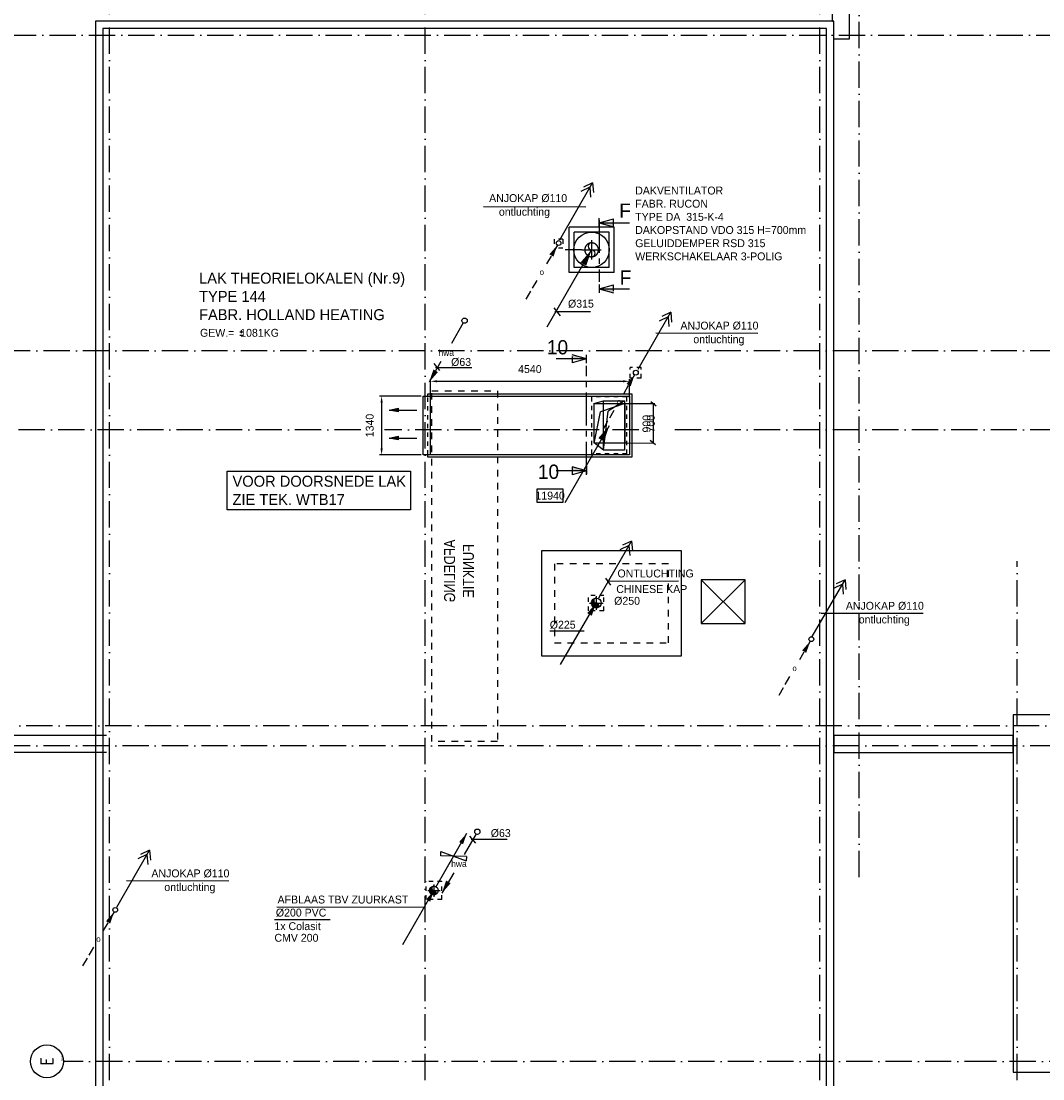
# Model space of a CAD drawing. Extents: x -36528 to 124080, y 290752 to 374852.
# Tile 6 of 66: x -7270 to 16032, y 328872 to 352992. Entities that reach past the tile are written whole.
import ezdxf
from ezdxf.enums import TextEntityAlignment as Align

# ---------------------------------------------------------------- set-up
doc = ezdxf.new("R2010")
doc.units = 0
doc.header["$LTSCALE"] = 100
for name, pattern in [('CENTER2', [11.25, 7.5, -1.25, 1.25, -1.25]), ('CENTER4', [5, 3.125, -0.625, 0.625, -0.625]), ('DASHDOT', [9, 6, -1.5, 0, -1.5]), ('DASHED', [3, 1.5, -1.5]), ('HIDDEN', [2, 1, -1]), ('HIDDEN2', [4.7625, 3.175, -1.5875]), ('LURETOUR', [6, 4, -2])]:
    doc.linetypes.add(name, pattern=pattern)
doc.layers.get('0').update_dxf_attribs({"linetype": 'CONTINUOUS'})
doc.layers.get('DEFPOINTS').update_dxf_attribs({"linetype": 'CONTINUOUS'})
for name, color, linetype in [('AFDELING', 4, 'CONTINUOUS'), ('AL$1----_ALGEMEEN', 7, 'CONTINUOUS'), ('AL$7----_STRAMIEN', 1, 'DASHDOT'), ('AL27----_DAKEN', 7, 'CONTINUOUS'), ('ALN-----_BLOCKNAAM', 2, 'CONTINUOUS'), ('BL$2----', 7, 'CONTINUOUS'), ('DOORSNEDE', 1, 'CONTINUOUS'), ('FUNKTIE', 6, 'CONTINUOUS'), ('WL$1----', 3, 'CONTINUOUS'), ('WL521---', 4, 'CONTINUOUS'), ('WL5233--', 4, 'CONTINUOUS'), ('WL570---', 3, 'CONTINUOUS'), ('WL570---_HARTLIJN', 7, 'CONTINUOUS'), ('WL570---_RETOUR', 3, 'CONTINUOUS'), ('WL570---_TOEVOER', 3, 'CONTINUOUS'), ('WM$1----', 1, 'CONTINUOUS'), ('WM570---', 1, 'CONTINUOUS')]:
    doc.layers.add(name, color=color, linetype=linetype)
doc.styles.add('BURO-018', font='BUROFONT.shx', dxfattribs={"height": 180})
doc.styles.add('BURO-025', font='BUROFONT.shx', dxfattribs={"height": 250})
doc.styles.add('BURO-050', font='BUROFONT.shx', dxfattribs={"height": 500})
doc.styles.get("Standard").update_dxf_attribs({"font": 'ISOCP'})
doc.styles.add('TECHNIC', font='technic_.ttf')
doc.dimstyles.new('CEES', dxfattribs={"dimscale": 50, "dimtxt": 3, "dimasz": 3, "dimexe": 1, "dimexo": 1, "dimgap": 1.5, "dimtad": 0, "dimdec": 0, "dimzin": 0, "dimtxsty": 'BURO-018', "dimcen": -3, "dimdle": 1.25, "dimclrd": 1, "dimclre": 1, "dimclrt": 1, "dimazin": 3, "dimtfac": 0.75, "dimtdec": 0, "dimtofl": 0, "dimtmove": 0, "dimatfit": 3, "dimtvp": 1.5, "dimtolj": 1, "dimtzin": 0})

# ---------------------------------------------------------------- blocks, each defined once
blk = doc.blocks.new('1010')
at = {"layer": 'AL$7----_STRAMIEN', "color": 7, "linetype": 'CONTINUOUS'}
blk.add_circle((0, 750), 750, dxfattribs=at)
at = {"layer": 'ALN-----_BLOCKNAAM', "linetype": 'CONTINUOUS'}
blk.add_text('1010', height=100, dxfattribs=at).set_placement((0, 0))
blk = doc.blocks.new('LU-PIJL1')
at = {"color": 0, "linetype": 'CONTINUOUS'}
blk.add_line((0, 0), (10.12, 17.54), dxfattribs=at)
blk.add_lwpolyline([(10.12, 17.54, 0, 1.5, 0), (8.25, 14.29, 1.5, 1.5, 0)], format="xyseb", dxfattribs=at)
blk = doc.blocks.new('LU-1-KI2')
at = {"color": 0, "linetype": 'CONTINUOUS'}
blk.add_circle((0, 0), 0.5, dxfattribs=at)
for centre, start, end in [((0.1, 0.01), 122.9221, 266.9628), ((0.19, 0.04), 151.6522, 263.7819), ((0.28, 0.08), 174.6069, 260.2716), ((0.35, 0.15), 192.3501, 256.1233), ((0.42, 0.22), 206.1028, 250.6419)]:
    blk.add_arc(centre, 0.5, start, end, dxfattribs=at)
at = {"layer": 'WL570---_HARTLIJN', "linetype": 'CENTER4'}
for p, q in [((-0.7, 0), (0.7, 0)), ((0, 0.7), (0, -0.7))]:
    blk.add_line(p, q, dxfattribs=at)
at = {"layer": 'WL570---_HARTLIJN', "color": 0, "linetype": 'CONTINUOUS'}
for centre, start, end in [((0, 0.25), 90, 270), ((0, -0.25), 270, 90)]:
    blk.add_arc(centre, 0.25, start, end, dxfattribs=at)
blk = doc.blocks.new('LDV4123')
at = {"color": 0, "linetype": 'CONTINUOUS'}
for p, q in [((-0.25, -0.43), (-1.19, -2.06)), ((-1.56, -2.71), (-2.5, -4.33)), ((-5.44, -9.42), (-4.5, -7.79)), ((-6.75, -11.69), (-5.81, -10.07))]:
    blk.add_line(p, q, dxfattribs=at)
blk.add_lwpolyline([(-0.25, -0.43, 0, 1, 0), (-1.5, -2.6, 1, 1, 0)], format="xyseb", dxfattribs=at)
blk.add_circle((0, 0), 0.5, dxfattribs=at)
at = {"color": 0, "linetype": 'CONTINUOUS', "style": 'BURO-018'}
blk.add_attdef('LD_TEXT1', text='', height=1.8, dxfattribs=at).set_placement((-3.5, -6.06), align=Align.MIDDLE)
blk = doc.blocks.new('LDV2')
at = {"color": 0, "linetype": 'CONTINUOUS'}
for p, q in [((-0.25, -0.43), (-2.5, -4.33)), ((-4.5, -7.79), (-6.75, -11.69))]:
    blk.add_line(p, q, dxfattribs=at)
blk.add_lwpolyline([(-6.75, -11.69, 0, 1, 0), (-5.5, -9.53, 1, 1, 0)], format="xyseb", dxfattribs=at)
blk.add_circle((0, 0), 0.5, dxfattribs=at)
at = {"color": 0, "linetype": 'CONTINUOUS', "style": 'BURO-018'}
blk.add_attdef('LD_TEXT1', text='', height=1.8, dxfattribs=at).set_placement((-3.5, -6.06), align=Align.MIDDLE)
blk = doc.blocks.new('2322615')
at = {"color": 0, "linetype": 'CONTINUOUS'}
for p, q in [((-2.5, -7.5), (2.5, 7.5)), ((0, 7.5), (2.5, 7.5)), ((0, 7.5), (0, -7.5)), ((0, -7.5), (-2.5, -7.5))]:
    blk.add_line(p, q, dxfattribs=at)
at = {"color": 0, "linetype": 'CONTINUOUS', "style": 'BURO-018', "flags": 1}
blk.add_attdef('W_ID', (0, 0), '', height=1.8, dxfattribs=at)
blk = doc.blocks.new('LU-ORND')
at = {"color": 0, "linetype": 'CONTINUOUS'}
for p, q in [((-3, 1.5), (-3, -1.5)), ((3, 1.5), (-3, 1.5)), ((3, -1.5), (3, 1.5)), ((-3, -1.5), (3, -1.5))]:
    blk.add_line(p, q, dxfattribs=at)
blk = doc.blocks.new('A$C6E034B28')
at = {"layer": 'BL$2----', "color": 1}
for p, q in [((0, 883), (4181, 883)), ((0, 0), (0, 883)), ((4181, 883), (4181, 0)), ((4181, 0), (0, 0))]:
    blk.add_line(p, q, dxfattribs=at)
at = {"layer": 'BL$2----', "color": 2, "style": 'BURO-025'}
for s, p in [('VOOR DOORSNEDE LAK', (118, 530)), ('ZIE TEK. WTB17', (118, 113))]:
    blk.add_text(s, height=250, dxfattribs=at).set_placement(p)
blk = doc.blocks.new('*D136')
at = {"color": 1, "linetype": 'BYBLOCK'}
for p, q in [((-39984, 398676), (-40935, 398676)), ((-40885, 398526), (-40885, 397486)), ((-39984, 397336), (-40935, 397336))]:
    blk.add_line(p, q, dxfattribs=at)
for points in [[(-40910, 398526), (-40860, 398526), (-40885, 398676)], [(-40910, 397486), (-40860, 397486), (-40885, 397336)]]:
    blk.add_solid(points, dxfattribs=at)
at = {"layer": 'DEFPOINTS', "color": 0, "linetype": 'BYBLOCK'}
for p in [(-39934, 398676), (-40885, 397336), (-39934, 397336)]:
    blk.add_point(p, dxfattribs=at)
at = {"color": 1, "linetype": 'BYBLOCK', "insert": (-41155, 398006), "char_height": 180, "attachment_point": 5, "rotation": 90, "style": 'BURO-018'}
blk.add_mtext('\\A1;1340', dxfattribs=at)
blk = doc.blocks.new('LU-PIJL7')
at = {"color": 0, "linetype": 'CONTINUOUS'}
for p, q in [((0, 0), (-15, 0)), ((-5, -1), (-5, 1)), ((-5, 1), (0, 0)), ((0, 0), (-5, -1))]:
    blk.add_line(p, q, dxfattribs=at)
blk.add_solid([(-5, 1), (-5, -1), (0, 0)], dxfattribs=at)
blk = doc.blocks.new('*D137')
at = {"color": 1, "linetype": 'BYBLOCK'}
for p, q in [((-39773, 398636), (-39773, 399064)), ((-39623, 399014), (-35383, 399014)), ((-35233, 398642), (-35233, 399064))]:
    blk.add_line(p, q, dxfattribs=at)
for points in [[(-39623, 399039), (-39623, 398989), (-39773, 399014)], [(-35383, 399039), (-35383, 398989), (-35233, 399014)]]:
    blk.add_solid(points, dxfattribs=at)
at = {"layer": 'DEFPOINTS', "color": 0, "linetype": 'BYBLOCK'}
for p in [(-35233, 399014), (-39773, 398586), (-35233, 398592)]:
    blk.add_point(p, dxfattribs=at)
at = {"color": 1, "linetype": 'BYBLOCK', "insert": (-37503, 399292), "char_height": 180, "attachment_point": 5, "style": 'BURO-018'}
blk.add_mtext('\\A1;4540', dxfattribs=at)
blk = doc.blocks.new('LU-2-KUZ')
at = {"color": 0, "linetype": 'HIDDEN2'}
for p, q in [((-0.5, 0.5), (0.5, 0.5)), ((-0.5, -0.5), (-0.5, 0.5)), ((0.5, 0.5), (-0.289, 0.289)), ((0.5, 0.5), (0.5, -0.5)), ((-0.5, -0.5), (-0.289, 0.289)), ((0.5, -0.5), (-0.5, -0.5))]:
    blk.add_line(p, q, dxfattribs=at)
blk = doc.blocks.new('LU-1-KU2')
at = {"color": 0, "linetype": 'HIDDEN2'}
for start, end in [(90, 270), (270, 90)]:
    blk.add_arc((0, 0), 0.5, start, end, dxfattribs=at)
at = {"color": 0, "linetype": 'CONTINUOUS'}
for centre, start, end in [((0, 0.25), 90, 270), ((0, -0.25), 270, 90)]:
    blk.add_arc(centre, 0.25, start, end, dxfattribs=at)
at = {"layer": 'WL570---_HARTLIJN', "linetype": 'CENTER4'}
for p, q in [((-0.7, 0), (0.7, 0)), ((0, 0.7), (0, -0.7))]:
    blk.add_line(p, q, dxfattribs=at)

msp = doc.modelspace()

# ---------------------------------------------------------------- linework, layer by layer
at = {"layer": 'AL$1----_ALGEMEEN', "color": 8, "linetype": 'DASHED'}
for p, q in [((2094.172, 336561.726), (2094.172, 344561.726)), ((2094.172, 344561.726), (3594.172, 344561.726)), ((3594.172, 344561.726), (3594.172, 336561.726)), ((3594.172, 336561.726), (2094.172, 336561.726))]:
    msp.add_line(p, q, dxfattribs=at)
at = {"layer": 'AL$1----_ALGEMEEN', "color": 8}
for p, q in [((15354.348, 337171.726), (15354.348, 329021.726)), ((40734.348, 337171.726), (15354.348, 337171.726)), ((11263.996, 336701.726), (11263.996, 336311.726)), ((15354.348, 336701.726), (11263.996, 336701.726)), ((15354.348, 336311.726), (15354.348, 336701.726)), ((11263.996, 336311.726), (15354.348, 336311.726)), ((15354.348, 329021.726), (40734.348, 329021.726))]:
    msp.add_line(p, q, dxfattribs=at)
at = {"layer": 'AL$7----_STRAMIEN', "color": 1}
msp.add_line((1944.348, 302741.907), (1944.348, 372129.214), dxfattribs=at)
at = {"layer": 'AL$7----_STRAMIEN', "color": 2, "linetype": 'HIDDEN'}
for p, q in [((4884.348, 348016.726), (4884.348, 347816.726)), ((5084.348, 348016.726), (4884.348, 348016.726)), ((5084.348, 347816.726), (4884.348, 347816.726)), ((5084.348, 348016.726), (5084.348, 347816.726)), ((6619.348, 344846.726), (6619.348, 345096.726)), ((6869.348, 345096.726), (6619.348, 345096.726)), ((6869.348, 344846.726), (6869.348, 345096.726)), ((6869.348, 344846.726), (6619.348, 344846.726)), ((5744.348, 343121.726), (5744.348, 344421.726)), ((6544.348, 344421.726), (5744.348, 344421.726)), ((6544.348, 343121.726), (6544.348, 344421.726)), ((6544.348, 343371.726), (5744.348, 343371.726)), ((6544.348, 343121.726), (5744.348, 343121.726)), ((5669.348, 339546.726), (5669.348, 339896.726)), ((6019.348, 339896.726), (5669.348, 339896.726)), ((6019.348, 339546.726), (6019.348, 339896.726)), ((6019.348, 339546.726), (5669.348, 339546.726)), ((2324.348, 333372.137), (1964.348, 333372.121)), ((1964.348, 332962.121), (1964.348, 333372.121)), ((2324.348, 332962.137), (2324.348, 333372.137)), ((2324.348, 332962.137), (1964.348, 332962.121))]:
    msp.add_line(p, q, dxfattribs=at)
at = {"layer": 'AL$7----_STRAMIEN', "color": 1}
for points in [[(-5255.652, 302741.907), (-5255.652, 372129.214)], [(11844.348, 333471.726), (11844.348, 371420.208)], [(10944.348, 302741.907), (10944.348, 356571.726)], [(-33628.696, 352671.726), (107257.087, 352671.726)], [(107252.264, 345471.726), (-32589.018, 345471.726)], [(473.883, 343671.726), (-32664.563, 343671.726)], [(6814.207, 343671.726), (1016.951, 343671.726)], [(107252.264, 343671.726), (7571.984, 343671.726)], [(106860.706, 336921.726), (-31631.746, 336921.726)], [(107252.264, 336471.726), (-32545.031, 336465.612)], [(50978.475, 329271.726), (14844.348, 329271.726), (-6306.538, 329271.726)]]:
    msp.add_lwpolyline(points, dxfattribs=at)
at = {"layer": 'AL$7----_STRAMIEN'}
msp.add_lwpolyline([(15444.348, 302741.907), (15444.348, 340675.116)], dxfattribs=at)
at = {"layer": 'AL27----_DAKEN', "color": 8}
for p, q in [((11234.348, 352981.726), (11234.348, 370681.726)), ((11624.348, 352591.726), (11624.348, 370291.726)), ((-5575.652, 352991.373), (-5575.652, 303751.726)), ((11263.996, 352991.373), (-5575.652, 352991.373)), ((11254.348, 352981.726), (11234.348, 352981.726)), ((11263.996, 303751.726), (11263.996, 352991.373)), ((-5410.652, 352826.373), (-5410.652, 303916.726)), ((11098.996, 352826.373), (-5410.652, 352826.373)), ((11098.996, 303916.726), (11098.996, 352826.373)), ((11254.348, 352591.726), (11624.348, 352591.726)), ((7794.348, 340916.726), (4594.348, 340916.726)), ((4594.348, 340916.726), (4594.348, 338516.726)), ((7794.348, 338516.726), (7794.348, 340916.726)), ((9239.147, 340254.859), (8239.147, 339254.859)), ((8239.147, 340254.859), (9239.147, 339254.859)), ((8239.147, 340254.859), (8239.147, 339254.859)), ((9239.147, 340254.859), (8239.147, 340254.859)), ((9239.147, 339254.859), (9239.147, 340254.859)), ((8239.147, 339254.859), (9239.147, 339254.859)), ((4594.348, 338516.726), (7794.348, 338516.726)), ((-5325.152, 336701.726), (-30675.652, 336701.726)), ((-5325.152, 336311.726), (-31065.652, 336311.726))]:
    msp.add_line(p, q, dxfattribs=at)
at = {"layer": 'AL27----_DAKEN', "color": 8, "linetype": 'DASHED'}
for p, q in [((7494.348, 340616.726), (4894.348, 340616.726)), ((4894.348, 340616.726), (4894.348, 338816.726)), ((7494.348, 338816.726), (7494.348, 340616.726)), ((4894.348, 338816.726), (7494.348, 338816.726))]:
    msp.add_line(p, q, dxfattribs=at)
at = {"layer": 'DOORSNEDE', "color": 220, "linetype": 'CENTER2'}
for p, q in [((5916.587, 348455.407), (5916.662, 347044.684)), ((5620.19, 342647.315), (5620.19, 345134.927))]:
    msp.add_line(p, q, dxfattribs=at)
at = {"layer": 'DOORSNEDE', "color": 5}
for p, q in [((5916.662, 348309.801), (5916.662, 348501.418)), ((5916.662, 346987.358), (5916.662, 346795.742)), ((5620.19, 345192.253), (5620.19, 345383.87)), ((5620.19, 342854.713), (5620.19, 342663.097))]:
    msp.add_line(p, q, dxfattribs=at)
at = {"layer": 'DOORSNEDE', "color": 220}
for p, q in [((5916.662, 348391.469), (6241.77, 348481.742)), ((5916.662, 348391.469), (6603.001, 348391.469)), ((5916.662, 348391.469), (6241.77, 348301.196)), ((6241.77, 348301.196), (6241.77, 348481.742)), ((5916.662, 346890.159), (6241.77, 346980.432)), ((5916.662, 346890.159), (6241.77, 346799.886)), ((5916.662, 346890.159), (6603.001, 346890.159)), ((6241.77, 346834.512), (6241.77, 346980.432)), ((5620.19, 345289.452), (4933.851, 345289.452)), ((5620.19, 345289.452), (5295.082, 345379.725)), ((5295.082, 345345.099), (5295.082, 345199.179)), ((5620.19, 345289.452), (5295.082, 345199.179)), ((5620.19, 342738.829), (4933.851, 342738.829)), ((5295.082, 342829.103), (5295.082, 342648.556)), ((5620.19, 342738.829), (5295.082, 342829.103)), ((5620.19, 342738.829), (5295.082, 342648.556))]:
    msp.add_line(p, q, dxfattribs=at)
for points in [[(6241.77, 348301.196), (6241.77, 348391.469), (5916.662, 348391.469)], [(6241.77, 346799.886), (6241.77, 346890.159), (5916.662, 346890.159)], [(5295.082, 345379.725), (5295.082, 345289.452), (5620.19, 345289.452)], [(5295.082, 342829.103), (5295.082, 342738.829), (5620.19, 342738.829)]]:
    msp.add_solid(points, dxfattribs=at)
at = {"layer": 'WL$1----', "color": 1}
for p, q in [((2143.124, 345182.671), (2274.385, 345025.236)), ((2182.502, 345090.834), (3009.444, 345090.834)), ((6058.781, 340291.445), (6173.083, 340128.236)), ((2957.619, 334407.42), (3088.88, 334249.984)), ((2990.625, 334335.479), (3817.567, 334335.479))]:
    msp.add_line(p, q, dxfattribs=at)
at = {"layer": 'WL5233--', "color": 2}
for p, q in [((5013.012, 348007.46), (5759.624, 349305.726)), ((5759.624, 349305.726), (5555.442, 349209.256)), ((5759.624, 349305.726), (5780.079, 349080.829)), ((5698.259, 349203.5), (5494.076, 349107.031)), ((5698.259, 349203.5), (5718.714, 348978.604)), ((6799.258, 345053.928), (7545.87, 346352.194)), ((7545.87, 346352.194), (7341.688, 346255.724)), ((7545.87, 346352.194), (7566.325, 346127.297)), ((7484.505, 346249.968), (7280.322, 346153.499)), ((7484.505, 346249.968), (7504.96, 346025.072)), ((5904.124, 339838.86), (6650.736, 341137.126)), ((6650.221, 341137.126), (6446.039, 341040.657)), ((6650.221, 341137.126), (6670.676, 340912.23)), ((6588.856, 341034.901), (6384.674, 340938.431)), ((6588.856, 341034.901), (6609.311, 340810.004)), ((10773.846, 338957.093), (11520.458, 340255.359)), ((11459.093, 340153.134), (11254.911, 340056.664)), ((11520.458, 340255.359), (11316.276, 340158.89)), ((11459.093, 340153.134), (11479.548, 339928.237)), ((11520.458, 340255.359), (11540.913, 340030.463)), ((-5089.512, 332789.504), (-4342.899, 334087.77)), ((-4342.899, 334087.77), (-4547.082, 333991.301)), ((-4342.899, 334087.77), (-4322.444, 333862.874)), ((-4404.265, 333985.545), (-4608.447, 333889.075)), ((-4404.265, 333985.545), (-4383.81, 333760.648))]:
    msp.add_line(p, q, dxfattribs=at)
at = {"layer": 'WL570---_RETOUR', "color": 1}
for p, q in [((-2279.967, 345906.374), (-2214.535, 345906.374)), ((-2249.304, 345937.426), (-2249.304, 345875.768)), ((-2281.836, 345834.385), (-2212.886, 345834.385))]:
    msp.add_line(p, q, dxfattribs=at)
at = {"layer": 'WL570---_TOEVOER'}
for p, q in [((5226.67, 347261.726), (5226.67, 348291.726)), ((6256.043, 348291.726), (5226.67, 348291.726)), ((6256.043, 347261.726), (6256.043, 348291.726)), ((5342.21, 347376.726), (5342.21, 348176.726)), ((6140.503, 348176.726), (5342.21, 348176.726)), ((6140.503, 347376.726), (6140.503, 348176.726)), ((5520.165, 347776.726), (5133.766, 347776.726)), ((6140.503, 347376.726), (5342.21, 347376.726)), ((6256.043, 347261.726), (5226.67, 347261.726)), ((1901.623, 344441.232), (6599.998, 344441.232)), ((1901.623, 343101.232), (1901.623, 344441.232)), ((2008.383, 344496.232), (6658.383, 344496.232)), ((2008.383, 344443.553), (2008.383, 344496.232)), ((2063.383, 343101.232), (2063.383, 344441.232)), ((6603.383, 344441.232), (6603.383, 343101.232)), ((6658.383, 344496.232), (6658.383, 343046.232)), ((6603.383, 343101.232), (1901.623, 343101.232)), ((2008.383, 343046.232), (2008.383, 343102.19)), ((6658.383, 343046.232), (2008.383, 343046.232))]:
    msp.add_line(p, q, dxfattribs=at)
at = {"layer": 'WL570---_TOEVOER', "color": 1, "linetype": 'HIDDEN'}
msp.add_line((2008.383, 343109.823), (2008.383, 344428.33), dxfattribs=at)
at = {"layer": 'WL570---_TOEVOER', "color": 1}
for p, q in [((5794.392, 344274.452), (6013.383, 344331.232)), ((7092.929, 344316.249), (7214.87, 344220.484)), ((6013.383, 343211.232), (5797.456, 343372.471)), ((7075.508, 343436.96), (7197.449, 343341.195)), ((4787.516, 339089.077), (5569.236, 339089.077)), ((-1488.092, 332509.315), (-220.813, 332509.315))]:
    msp.add_line(p, q, dxfattribs=at)
at = {"layer": 'WL570---_TOEVOER'}
msp.add_circle((5740.665, 347776.726), 403.706, dxfattribs=at)
at = {"layer": 'WM$1----'}
for p, q in [((3275.735, 348762.711), (5606.483, 348757.022)), ((7201.897, 345884.446), (9532.645, 345878.757)), ((6096.811, 340218.667), (7724.327, 340226.161)), ((10974.268, 339494.698), (13305.016, 339489.009)), ((-4863.925, 333392.776), (-2533.177, 333387.087))]:
    msp.add_line(p, q, dxfattribs=at)
at = {"layer": 'WM570---', "color": 1}
for p, q in [((4881.456, 346455.446), (5020.509, 346270.13)), ((5715.782, 346362.787), (4904.631, 346362.787)), ((-1441.376, 332792.245), (1898.877, 332785.585))]:
    msp.add_line(p, q, dxfattribs=at)
at = {"layer": 'WM570---', "linetype": 'CONTINUOUS'}
for p, q in [((6496.259, 344271.968), (7180.03, 344272.72)), ((7145.19, 344272.72), (7145.19, 343376.019)), ((6496.259, 343371.968), (7162.611, 343376.019))]:
    msp.add_line(p, q, dxfattribs=at)

# ---------------------------------------------------------------- block references
at = {"layer": 'AL$7----_STRAMIEN', "color": 2, "linetype": 'HIDDEN'}
ref = msp.add_blockref('LDV4123', (4988.461, 347931.96), dxfattribs=dict(at, xscale=109.35, yscale=109.35, zscale=109.35))
ref.add_attrib('LD_TEXT1', 'o', dxfattribs={"layer": '0', "color": 1, "linetype": 'CONTINUOUS', "height": 131.22, "style": 'BURO-018'}).set_placement((4605.736, 347269.061), align=Align.MIDDLE)
at = {"layer": 'AL$7----_STRAMIEN'}
ref = msp.add_blockref('1010', (-6306.538, 329271.726), dxfattribs=dict(at, xscale=0.5, yscale=0.5, zscale=0.5, rotation=90))
ref.add_attrib('STR-NAAM', 'E', dxfattribs={"color": 3, "linetype": 'CONTINUOUS', "height": 300, "rotation": 90}).set_placement((-6681.538, 329271.726), align=Align.MIDDLE)
at = {"layer": 'WL$1----', "xscale": 39.2, "yscale": 39.2, "zscale": 39.2, "rotation": 268.4412614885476}
msp.add_blockref('2322615', (2592.127, 333953.633), dxfattribs=at)
at = {"layer": 'WL521---', "color": 2}
ref = msp.add_blockref('LDV2', (2844.348, 346161.726), dxfattribs=dict(at, xscale=120, yscale=120, zscale=120))
ref.add_attrib('LD_TEXT1', 'hwa', dxfattribs={"layer": '0', "color": 1, "linetype": 'CONTINUOUS', "height": 144, "style": 'BURO-018'}).set_placement((2424.348, 345434.265), align=Align.MIDDLE)
ref = msp.add_blockref('LDV2', (3134.551, 334507.59), dxfattribs=dict(at, xscale=120, yscale=120, zscale=120))
ref.add_attrib('LD_TEXT1', 'hwa', dxfattribs={"layer": '0', "color": 1, "linetype": 'CONTINUOUS', "height": 144, "style": 'BURO-018'}).set_placement((2714.551, 333780.128), align=Align.MIDDLE)
at = {"layer": 'WL5233--', "color": 2}
ref = msp.add_blockref('LDV4123', (6748.348, 344976.228), dxfattribs=dict(at, xscale=109.35, yscale=109.35, zscale=109.35))
ref.add_attrib('LD_TEXT1', 'o', dxfattribs={"layer": '0', "color": 1, "linetype": 'CONTINUOUS', "height": 131.22, "style": 'BURO-018'}).set_placement((6365.623, 344313.328), align=Align.MIDDLE)
at = {"layer": 'WL5233--', "color": 2, "xscale": 80, "yscale": 80, "zscale": 80}
msp.add_blockref('LU-PIJL1', (5032.852, 338319.353), dxfattribs=at)
at = {"layer": 'WL5233--', "color": 2}
ref = msp.add_blockref('LDV4123', (10752.603, 338898.442), dxfattribs=dict(at, xscale=109.35, yscale=109.35, zscale=109.35))
ref.add_attrib('LD_TEXT1', 'o', dxfattribs={"layer": '0', "color": 1, "linetype": 'CONTINUOUS', "height": 131.22, "style": 'BURO-018'}).set_placement((10369.878, 338235.543), align=Align.MIDDLE)
ref = msp.add_blockref('LDV4123', (-5123.558, 332725.076), dxfattribs=dict(at, xscale=109.35, yscale=109.35, zscale=109.35))
ref.add_attrib('LD_TEXT1', 'o', dxfattribs={"layer": '0', "color": 1, "linetype": 'CONTINUOUS', "height": 131.22, "style": 'BURO-018'}).set_placement((-5506.283, 332062.177), align=Align.MIDDLE)
at = {"layer": 'WL570---'}
msp.add_blockref('A$C6E034B28', (-2567.759, 341844.936), dxfattribs=at)
at = {"layer": 'WL570---', "color": 3, "xscale": 70, "yscale": 70, "zscale": 70}
for p in [(2186.612, 333246.678), (1435.598, 331939.091)]:
    msp.add_blockref('LU-PIJL1', p, dxfattribs=at)
at = {"layer": 'WL570---', "xscale": 200, "yscale": 200, "zscale": 200}
msp.add_blockref('LU-1-KI2', (2144.348, 333166.682), dxfattribs=at)
at = {"layer": 'WL570---_RETOUR', "linetype": 'LURETOUR', "xscale": 100, "yscale": 100, "zscale": 100}
for p in [(4728.165, 346023.024), (5133.759, 342017.53)]:
    msp.add_blockref('LU-PIJL1', p, dxfattribs=at)
at = {"layer": 'WL570---_TOEVOER', "color": 1, "linetype": 'CONTINUOUS', "xscale": 314.9999999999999, "yscale": 314.9999999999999, "zscale": 314.9999999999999}
msp.add_blockref('LU-1-KU2', (5740.665, 347776.726), dxfattribs=at)
at = {"layer": 'WL570---_TOEVOER', "color": 1, "xscale": 700, "yscale": 900}
msp.add_blockref('LU-2-KUZ', (6146.259, 343821.968), dxfattribs=at)
at = {"layer": 'WL570---_TOEVOER', "color": 7, "linetype": 'CONTINUOUS', "xscale": 479.9999999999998, "yscale": 1120}
msp.add_blockref('LU-2-KUZ', (6253.383, 343771.232), dxfattribs=at)
at = {"layer": 'WL570---_TOEVOER', "linetype": 'CONTINUOUS', "xscale": 224, "yscale": 224, "zscale": 224}
msp.add_blockref('LU-1-KI2', (5845.557, 339723.074), dxfattribs=at)
at = {"layer": 'WM570---', "color": 1, "xscale": 42, "yscale": 42, "zscale": 42, "rotation": 180}
for p in [(1121.511, 344122.93), (1121.511, 343482.733)]:
    msp.add_blockref('LU-PIJL7', p, dxfattribs=at)
at = {"layer": 'WM570---', "color": 1}
ref = msp.add_blockref('LU-ORND', (4794.875, 342172.527), dxfattribs=dict(at, xscale=100, yscale=100, zscale=100))
ref.add_attrib('LU_TEXT1', '11940', dxfattribs={"layer": '0', "color": 1, "linetype": 'CONTINUOUS', "height": 180, "style": 'BURO-018'}).set_placement((4794.875, 342172.527), align=Align.MIDDLE)

# ---------------------------------------------------------------- texts
at = {"layer": 'AFDELING', "color": 8, "style": 'TECHNIC', "text_generation_flag": 4}
msp.add_attdef('AFDELING', text='Afdeling', height=250, rotation=270, dxfattribs=at).set_placement((2627.083, 340454.15), align=Align.CENTER)
at = {"layer": 'DOORSNEDE', "color": 2, "style": 'BURO-050'}
for s, p in [('F', (6370.516, 348508.253)), ('F', (6381.256, 346982.169)), ('10', (4720.807, 345393.448)), ('10', (4515.152, 342554.662))]:
    msp.add_text(s, height=325, dxfattribs=at).set_placement(p)
at = {"layer": 'FUNKTIE', "color": 8, "style": 'TECHNIC', "text_generation_flag": 4}
msp.add_attdef('FUNKTIE', text='Functie', height=250, rotation=270, dxfattribs=at).set_placement((3055.654, 340454.15), align=Align.CENTER)
at = {"layer": 'WL$1----', "color": 1, "style": 'BURO-018'}
for p in [(2536.906, 345130.193), (3440.832, 334386.653)]:
    msp.add_text('%%C63', height=180, dxfattribs=at).set_placement(p)
at = {"layer": 'WL570---', "color": 1, "style": 'BURO-018'}
for s, p in [('ANJOKAP %%C110', (3403.209, 348866.649)), ('ANJOKAP %%C110', (7766.232, 345959.601)), ('CHINESE KAP', (6303.162, 339951.193)), ('%%C250', (6255.167, 339683.174)), ('ANJOKAP %%C110', (11538.603, 339569.854)), ('ANJOKAP %%C110', (-4299.591, 333467.932))]:
    msp.add_text(s, height=180, dxfattribs=at).set_placement(p)
at = {"layer": 'WL570---_RETOUR', "color": 1, "style": 'BURO-018'}
for s, p in [('DAKVENTILATOR', (6735.074, 349038.858)), ('FABR. RUCON', (6735.074, 348738.858)), ('TYPE DA  315-K-4', (6735.074, 348438.858)), ('DAKOPSTAND VDO 315 H=700mm', (6735.074, 348138.858)), ('GELUIDDEMPER RSD 315', (6735.074, 347838.149)), ('WERKSCHAKELAAR 3-POLIG', (6735.074, 347538.149)), ('GEW.=  1081KG', (-3189.827, 345794.804))]:
    msp.add_text(s, height=180, dxfattribs=at).set_placement(p)
at = {"layer": 'WL570---_RETOUR', "color": 2, "style": 'BURO-025'}
for s, p in [('LAK THEORIELOKALEN (Nr.9)', (-3212.505, 347006.509)), ('TYPE 144', (-3212.505, 346589.842)), ('FABR. HOLLAND HEATING', (-3212.505, 346173.176))]:
    msp.add_text(s, height=250, dxfattribs=at).set_placement(p)
at = {"layer": 'WL570---_TOEVOER', "color": 1, "style": 'BURO-018'}
msp.add_text('%%C225', height=180, dxfattribs=at).set_placement((4787.516, 339138.425))
at = {"layer": 'WM$1----', "color": 1, "style": 'BURO-018'}
for s, p in [('ontluchting', (3626.308, 348554.525)), ('ontluchting', (8061.003, 345647.477)), ('ONTLUCHTING', (6330.923, 340306.64)), ('ontluchting', (11833.373, 339257.729)), ('ontluchting', (-4004.82, 333155.808))]:
    msp.add_text(s, height=180, dxfattribs=at).set_placement(p)
at = {"layer": 'WM570---', "color": 1, "style": 'BURO-018'}
for s, p in [('%%c315', (5202.06, 346459.187)), ('AFBLAAS TBV ZUURKAST', (-1421.918, 332871.31)), ('%%c200 PVC', (-1459.986, 332573.661)), ('1x Colasit', (-1492.711, 332264.282)), ('CMV 200', (-1492.711, 331998.955))]:
    msp.add_text(s, height=180, dxfattribs=at).set_placement(p)
at = {"layer": 'WM570---', "linetype": 'CONTINUOUS', "style": 'BURO-018'}
for s, p in [('900', (7081.397, 343812.231)), ('700', (7181.397, 343812.231))]:
    msp.add_text(s, height=180, rotation=90, dxfattribs=at).set_placement(p, align=Align.CENTER)

# ---------------------------------------------------------------- dimensions: what is measured, and where the dimension line sits
at = {"layer": 'WL570---_TOEVOER'}
dim = msp.add_linear_dim(base=(6603.383, 344779.304), p1=(2063.383, 344350.608), p2=(6603.383, 344357.22), dimstyle='CEES', dxfattribs=at)
dim.commit()
dim.dimension.update_dxf_attribs({"geometry": '*D137', "text_midpoint": (4333.383, 345056.686), "insert": (41835.985, -54235.144)})
at = {"layer": 'WM570---'}
dim = msp.add_linear_dim(base=(951.18, 343101.232), p1=(1901.623, 344441.232), p2=(1901.623, 343101.232), angle=90, dimstyle='CEES', dxfattribs=at)
dim.commit()
dim.dimension.update_dxf_attribs({"geometry": '*D136', "text_midpoint": (681.062, 343771.232), "insert": (41835.985, -54235.144)})

doc.saveas('drawing.dxf')
